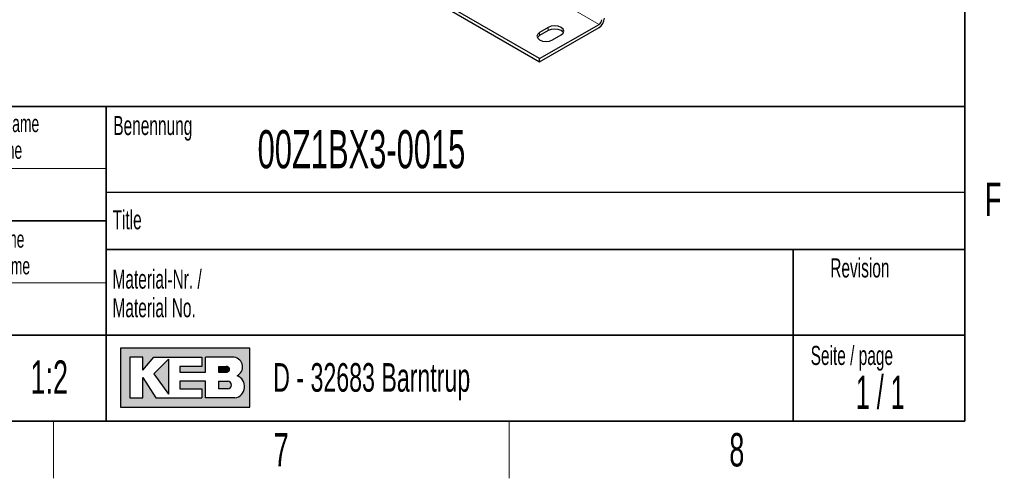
# Model space of a CAD drawing. Header units: millimetres. Extents: x 5 to 418, y 2 to 292.
# Tile 29 of 39: x 309 to 412, y 6 to 54. Entities that reach past the tile are written whole.
import ezdxf

# ---------------------------------------------------------------- set-up
doc = ezdxf.new("R2010")
doc.units = ezdxf.units.MM
doc.layers.add('SLD-0', color=7, linetype='Continuous')
doc.styles.add('SLDTEXTSTYLE0', font='TXT', dxfattribs={"width": 0.605})
doc.styles.add('SLDTEXTSTYLE1', font='TXT', dxfattribs={"width": 0.563})

# ---------------------------------------------------------------- blocks, each defined once
blk = doc.blocks.new('SW_NOTE_0_3')
at = {"layer": 'SLD-0', "color": 0, "char_height": 2, "attachment_point": 1, "style": 'SLDTEXTSTYLE0'}
for s, insert in [('Material-Nr. /', (0, 2.5781354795)), ('Material No.', (0, -0.4218645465))]:
    blk.add_mtext(s, dxfattribs=dict(at, insert=insert))
blk = doc.blocks.new('SW_NOTE_0_4')
at = {"layer": 'SLD-0', "color": 0, "char_height": 1.8, "attachment_point": 2, "style": 'SLDTEXTSTYLE0'}
for s, insert in [('Gezeichnet Name', (9.703125, 2.3203219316)), ('Drawn name', (9.6193750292, -0.4796779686))]:
    blk.add_mtext(s, dxfattribs=dict(at, insert=insert))
blk = doc.blocks.new('SW_NOTE_0_14')
at = {"layer": 'SLD-0', "color": 0, "char_height": 1.8, "attachment_point": 2, "style": 'SLDTEXTSTYLE0'}
for s, insert in [('Geprüft Name', (7.621875, 2.3203219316)), ('Approved name', (7.6459372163, -0.4796779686))]:
    blk.add_mtext(s, dxfattribs=dict(at, insert=insert))

msp = doc.modelspace()

# ---------------------------------------------------------------- hatches: boundary and pattern name
at = {"linetype": 'Continuous'}
h = msp.add_hatch(color=7, dxfattribs=at)
h.paths.add_polyline_path([(319.519086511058, 13.45626988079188), (333.083981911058, 13.45626988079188), (333.083981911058, 19.65736492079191), (319.519086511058, 19.65736492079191)], flags=0)
edge = h.paths.add_edge_path(flags=0)
edge.add_arc((331.3188604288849, 15.61738520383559), 1.20464082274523, -81.72003226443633, 70.1709600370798, ccw=False)
edge.add_line((331.4923410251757, 14.42530131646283), (331.480008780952, 14.42519098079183))
edge.add_line((331.480008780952, 14.42519098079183), (328.4331606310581, 14.42519098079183))
edge.add_line((328.4331606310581, 14.42519098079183), (328.4331606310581, 16.16924896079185))
edge.add_line((328.4331606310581, 16.16924896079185), (325.7201815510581, 16.16924896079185))
edge.add_line((325.7201815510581, 16.16924896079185), (325.7201815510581, 15.39411208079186))
edge.add_line((325.7201815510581, 15.39411208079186), (328.0455921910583, 15.39411208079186))
edge.add_line((328.0455921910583, 15.39411208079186), (328.0455921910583, 14.42519098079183))
edge.add_line((328.0455921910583, 14.42519098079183), (323.2009866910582, 14.42519098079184))
edge.add_line((323.2009866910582, 14.42519098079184), (321.8444971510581, 16.55681740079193))
edge.add_line((321.8444971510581, 16.55681740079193), (321.8444971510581, 14.42519098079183))
edge.add_line((321.8444971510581, 14.42519098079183), (320.4880076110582, 14.42519098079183))
edge.add_line((320.4880076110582, 14.42519098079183), (320.4880076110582, 18.68844382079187))
edge.add_line((320.4880076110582, 18.68844382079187), (321.8444971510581, 18.68844382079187))
edge.add_line((321.8444971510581, 18.68844382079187), (321.8444971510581, 17.33195428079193))
edge.add_line((321.8444971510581, 17.33195428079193), (323.0072024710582, 18.68844382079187))
edge.add_line((323.0072024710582, 18.68844382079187), (328.0455921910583, 18.68844382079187))
edge.add_line((328.0455921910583, 18.68844382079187), (328.0455921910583, 17.71952272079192))
edge.add_line((328.0455921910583, 17.71952272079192), (325.7201815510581, 17.71952272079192))
edge.add_line((325.7201815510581, 17.71952272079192), (325.7201815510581, 17.13817006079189))
edge.add_line((325.7201815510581, 17.13817006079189), (328.4331606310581, 17.13817006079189))
edge.add_line((328.4331606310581, 17.13817006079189), (328.4331606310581, 18.68844382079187))
edge.add_line((328.4331606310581, 18.68844382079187), (331.4242487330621, 18.68844382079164))
edge.add_line((331.4242487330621, 18.68844382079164), (331.4256482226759, 18.68844382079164))
edge.add_line((331.4256482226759, 18.68844382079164), (331.4259454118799, 18.68845828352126))
edge.add_arc((331.2860949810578, 17.67430640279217), 1.023749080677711, -64.45894120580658, 82.14849338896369, ccw=False)
msp.add_hatch(color=7, dxfattribs=at).paths.add_polyline_path([(324.5574762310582, 14.81275942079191), (324.557476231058, 18.49465960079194), (323.0072024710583, 16.94438584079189)], flags=0)
h = msp.add_hatch(color=7, dxfattribs=at)
edge = h.paths.add_edge_path(flags=0)
edge.add_line((329.7896501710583, 17.13817006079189), (330.6013652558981, 17.13817006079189))
edge.add_arc((330.6568434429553, 17.42884639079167), 0.2959232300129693, 259.1945394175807, 460.8054605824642)
edge.add_line((330.6013652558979, 17.71952272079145), (329.7896501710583, 17.71952272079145))
edge.add_line((329.7896501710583, 17.71952272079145), (329.7896501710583, 17.13817006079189))
h = msp.add_hatch(color=7, dxfattribs=at)
edge = h.paths.add_edge_path(flags=0)
edge.add_line((329.7896501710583, 15.39411208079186), (330.7588584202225, 15.39411208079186))
edge.add_arc((330.7588584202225, 15.78168052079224), 0.3875684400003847, 270.0000000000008, 450.0000000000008)
edge.add_line((330.7588584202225, 16.16924896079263), (330.7386620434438, 16.16924896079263))
edge.add_line((330.7386620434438, 16.16924896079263), (329.7896501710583, 16.16924896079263))
edge.add_line((329.7896501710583, 16.16924896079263), (329.7896501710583, 15.39411208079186))

# ---------------------------------------------------------------- linework, layer by layer
at = {"color": 7, "linetype": 'Continuous', "lineweight": 18}
for p, q in [((369.6626677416, 53.5974127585), (319.3166649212, 82.6615415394)), ((363.4401280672, 52.4217319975), (363.4401280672, 52.7483483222)), ((364.3452247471, 52.944233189), (364.3452247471, 53.2708495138))]:
    msp.add_line(p, q, dxfattribs=at)
at = {"color": 7, "linetype": 'Continuous', "lineweight": 25}
for p, q in [((363.4401280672, 50.0052170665), (313.0941252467, 79.0693458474)), ((313.0941252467, 78.7427295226), (363.4401280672, 49.6786007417)), ((363.4401280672, 50.0052170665), (369.6626677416, 53.5974127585)), ((364.3452247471, 53.2708495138), (363.4401280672, 52.7483483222)), ((363.4401280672, 49.6786007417), (369.6626677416, 53.2707964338)), ((364.3452247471, 52.944233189), (363.4401280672, 52.4217319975)), ((364.7977730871, 51.9645965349), (365.702869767, 52.4870977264)), ((363.4401280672, 49.6786007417), (363.4401280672, 50.0052170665))]:
    msp.add_line(p, q, dxfattribs=at)
at = {"color": 7, "linetype": 'Continuous', "lineweight": 25, "flags": 128}
for points in [[(363.4401280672, 52.7483483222), (363.2320262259, 52.5685541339), (363.1589505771, 52.3564724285), (363.2320262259, 52.1443907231), (363.4401280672, 51.9645965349), (363.7515744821, 51.844461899), (364.1189505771, 51.8022762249), (364.4863266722, 51.844461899), (364.7977730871, 51.9645965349)], [(365.702869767, 52.4870977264), (365.9109716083, 52.6668919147), (365.9840472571, 52.8789736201), (365.9109716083, 53.0910553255), (365.702869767, 53.2708495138), (365.3914233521, 53.3909841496), (365.0240472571, 53.4331698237), (364.656671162, 53.3909841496), (364.3452247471, 53.2708495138)], [(365.9414206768, 52.7156654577), (365.9109716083, 52.7644390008), (365.702869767, 52.944233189), (365.3914233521, 53.0643678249), (365.0240472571, 53.106553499), (364.656671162, 53.0643678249), (364.3452247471, 52.944233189)], [(363.4401280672, 52.4217319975), (363.2320262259, 52.2419378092), (363.2015771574, 52.1931642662)]]:
    msp.add_lwpolyline(points, dxfattribs=at)
at = {"color": 7, "linetype": 'Continuous', "lineweight": 25}
for centre, radius in [((369.0001802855, 54.3064810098), 1.229443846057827), ((369.3314240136, 54.1152550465), 0.6147219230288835)]:
    msp.add_arc(centre, radius, 302.60547834, 357.3945215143, dxfattribs=at)
at = {"layer": 'SLD-0', "lineweight": 35}
for p, q in [((408, 12), (408, 282.5)), ((318, 45), (266.3304509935, 45)), ((318, 45), (318, 12)), ((318, 45), (318, 40.1053465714)), ((318, 45), (408, 45)), ((318, 45), (318, 12)), ((408, 45), (408, 12)), ((266.3304509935, 33), (318, 33)), ((408, 30), (318, 30)), ((390, 12), (390, 30)), ((266.3304509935, 21), (318, 21)), ((318, 21), (390, 21)), ((390, 21), (408, 21)), ((26, 12), (408, 12)), ((266.3304509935, 12), (318, 12)), ((408, 12), (318, 12))]:
    msp.add_line(p, q, dxfattribs=at)
at = {"layer": 'SLD-0', "lineweight": 18}
for p, q in [((266.3304509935, 38.5), (318, 38.5)), ((266.3304509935, 26.5), (318, 26.5)), ((312.5, 6), (312.5, 12)), ((360.25, 6), (360.25, 12))]:
    msp.add_line(p, q, dxfattribs=at)
at = {"layer": 'SLD-0'}
for p, q in [((318, 36), (408, 36)), ((331.4242487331, 18.6884438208), (331.4256482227, 18.6884438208)), ((331.4256482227, 18.6884438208), (331.4259454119, 18.6884582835)), ((331.480008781, 14.4251909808), (331.4923410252, 14.4253013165))]:
    msp.add_line(p, q, dxfattribs=at)
at = {"layer": 'SLD-0', "linetype": 'Continuous'}
for p, q in [((333.0839819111, 19.6573649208), (319.5190865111, 19.6573649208)), ((319.5190865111, 19.6573649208), (319.5190865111, 13.4562698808)), ((333.0839819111, 13.4562698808), (333.0839819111, 19.6573649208)), ((321.8444971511, 18.6884438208), (320.4880076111, 18.6884438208)), ((320.4880076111, 18.6884438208), (320.4880076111, 14.4251909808)), ((321.8444971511, 17.3319542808), (323.0072024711, 18.6884438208)), ((321.8444971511, 17.3319542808), (321.8444971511, 18.6884438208)), ((323.0072024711, 18.6884438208), (328.0455921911, 18.6884438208)), ((328.0455921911, 18.6884438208), (328.0455921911, 17.7195227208)), ((331.4242487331, 18.6884438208), (328.4331606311, 18.6884438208)), ((328.4331606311, 17.1381700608), (328.4331606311, 18.6884438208)), ((331.4242487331, 18.6884438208), (331.4256482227, 18.6884438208)), ((331.4256482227, 18.6884438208), (331.4259454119, 18.6884582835)), ((324.5574762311, 18.4946596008), (323.0072024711, 16.9443858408)), ((324.5574762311, 18.4946596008), (324.5574762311, 14.8127594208)), ((325.7201815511, 17.7195227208), (325.7201815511, 17.1381700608)), ((328.0455921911, 17.7195227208), (325.7201815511, 17.7195227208)), ((329.7896501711, 17.7195227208), (330.6013652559, 17.7195227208)), ((329.7896501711, 17.7195227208), (329.7896501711, 17.1381700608)), ((321.8444971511, 14.4251909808), (321.8444971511, 16.5568174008)), ((321.8444971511, 16.5568174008), (323.2009866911, 14.4251909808)), ((323.0072024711, 16.9443858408), (324.5574762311, 14.8127594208)), ((325.7201815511, 17.1381700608), (328.4331606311, 17.1381700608)), ((329.7896501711, 17.1381700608), (330.6013652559, 17.1381700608)), ((325.7201815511, 16.1692489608), (325.7201815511, 15.3941120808)), ((328.4331606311, 16.1692489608), (325.7201815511, 16.1692489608)), ((328.4331606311, 14.4251909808), (328.4331606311, 16.1692489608)), ((329.7896501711, 16.1692489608), (330.7588584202, 16.1692489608)), ((329.7896501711, 16.1692489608), (329.7896501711, 15.3941120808)), ((330.7386620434, 16.1692489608), (330.7588584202, 16.1692489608)), ((325.7201815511, 15.3941120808), (328.0455921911, 15.3941120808)), ((328.0455921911, 15.3941120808), (328.0455921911, 14.4251909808)), ((330.7588584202, 15.3941120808), (329.7896501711, 15.3941120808)), ((319.5190865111, 13.4562698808), (333.0839819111, 13.4562698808)), ((320.4880076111, 14.4251909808), (321.8444971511, 14.4251909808)), ((323.2009866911, 14.4251909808), (328.0455921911, 14.4251909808)), ((331.480008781, 14.4251909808), (328.4331606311, 14.4251909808)), ((331.480008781, 14.4251909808), (331.4923410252, 14.4253013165))]:
    msp.add_line(p, q, dxfattribs=at)
for centre, radius, start, end in [((331.2860949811, 17.6743064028), 1.023749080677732, 295.5410587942, 82.148493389), ((330.656843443, 17.4288463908), 0.2959232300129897, 259.1945394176, 100.8054605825), ((331.3188604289, 15.6173852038), 1.204640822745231, 278.2799677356, 70.1709600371), ((330.7588584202, 15.7816805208), 0.3875684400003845, 270, 90)]:
    msp.add_arc(centre, radius, start, end, dxfattribs=at)

# ---------------------------------------------------------------- block references
at = {"layer": 'SLD-0'}
for name, p in [('SW_NOTE_0_4', (295.4677184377, 41.7836206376)), ('SW_NOTE_0_14', (297.2543189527, 29.6648036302)), ('SW_NOTE_0_3', (318.6797653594, 25.3096913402))]:
    msp.add_blockref(name, p, dxfattribs=at)

# ---------------------------------------------------------------- texts
for s, insert, char_height, attachment_point, style in [('Benennung', (318.7636716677, 43.9908879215), 2, 1, 'SLDTEXTSTYLE0'), ('00Z1BX3-0015', (333.8826865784, 42.5045188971), 4, 1, 'SLDTEXTSTYLE0'), ('F', (410.9536166, 37.0010772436), 3.5, 2, 'SLDTEXTSTYLE0'), ('Title', (318.6797653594, 34.1107265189), 2, 1, 'SLDTEXTSTYLE0'), ('Revision', (393.8965220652, 29.0591225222), 2, 1, 'SLDTEXTSTYLE0'), ('Seite / page', (391.8390568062, 19.8830679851), 2, 1, 'SLDTEXTSTYLE0'), ('1:2', (312.0463964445, 18.3609001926), 3.5, 2, 'SLDTEXTSTYLE0'), ('D - 32683 Barntrup', (335.5202035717, 18.0786992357), 3, 1, 'SLDTEXTSTYLE0'), ('1 / 1', (399.1297679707, 16.7706515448), 3.5, 2, 'SLDTEXTSTYLE1'), ('7', (336.3527123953, 10.7429955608), 3.5, 2, 'SLDTEXTSTYLE0'), ('8', (384.1027123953, 10.7429955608), 3.5, 2, 'SLDTEXTSTYLE0')]:
    msp.add_mtext(s, dxfattribs=dict(at, insert=insert, char_height=char_height, attachment_point=attachment_point, style=style))

doc.saveas('drawing.dxf')
